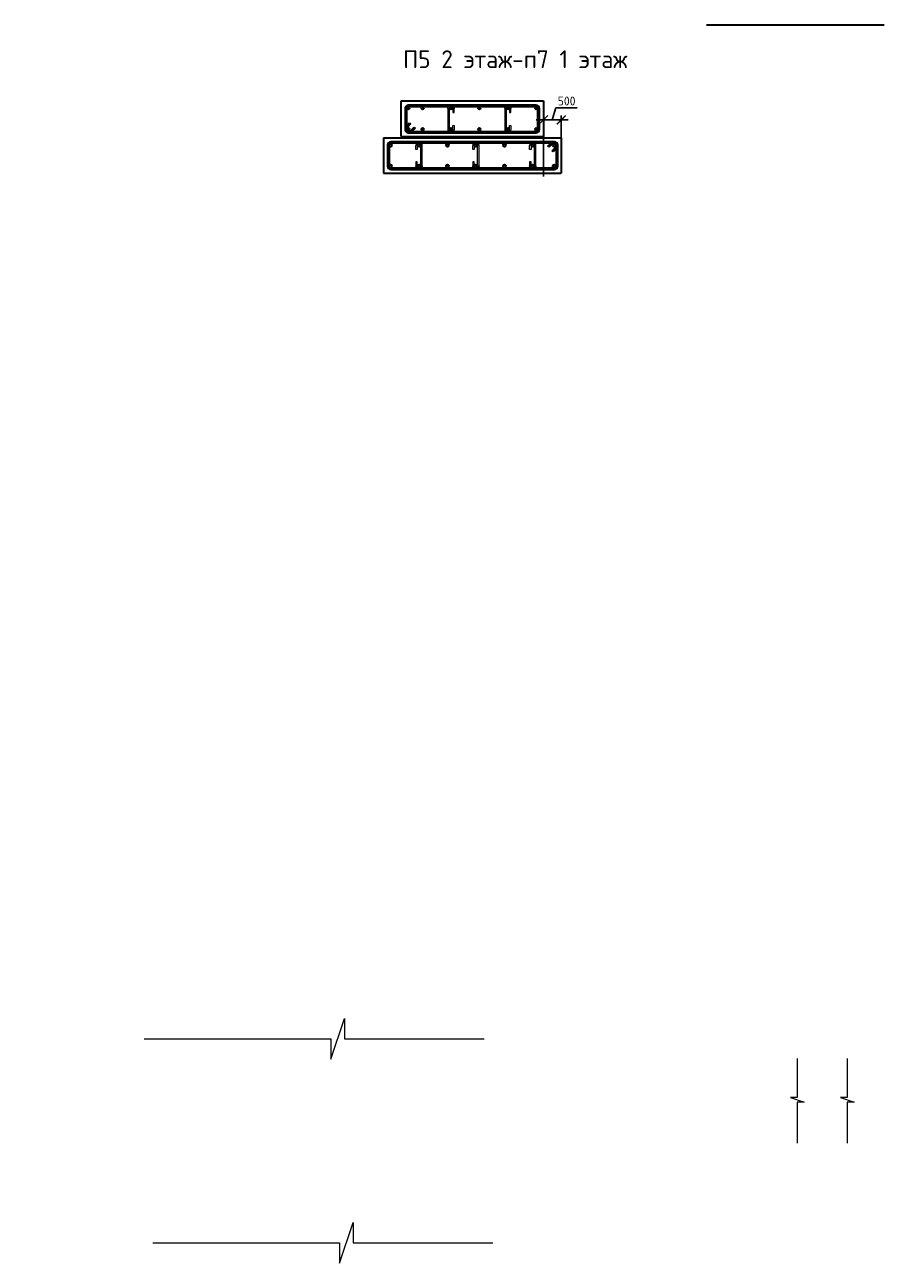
# Model space of a CAD drawing. Header units: millimetres. Extents: x 263826 to 1718326, y -423071 to 70137.
# Tile 14 of 256: x 358952 to 383137, y -216423 to -181582. Entities that reach past the tile are written whole.
import ezdxf

# ---------------------------------------------------------------- set-up
doc = ezdxf.new("R2010")
doc.units = ezdxf.units.MM
doc.linetypes.add('HIDDEN2', pattern=[4.7625, 3.175, -1.5875])
for name, color, linetype, lineweight in [('1 Стены', 3, 'Continuous', 30), ('Арм_шпильки', 143, 'Continuous', 18), ('Армирование', 3, 'Continuous', 40), ('Узлы', 7, 'Continuous', 0)]:
    doc.layers.add(name, color=color, linetype=linetype, lineweight=lineweight)
doc.layers.add('Колонна_ бетон', color=7, linetype='Continuous', lineweight=50, true_color=0xb4b496)
doc.styles.add('GOST 2.304', font='CS_Gost2304.shx')
doc.styles.add('GOST-2.304_Type-B', font='GOST_Common.ttf')
doc.dimstyles.new('СПДС', dxfattribs={"dimscale": 100, "dimtxt": 2.5, "dimasz": 2.5, "dimexe": 1.25, "dimexo": 0, "dimtad": 1, "dimdec": 0, "dimtxsty": 'GOST-2.304_Type-B', "dimblk": 'ARCHTICK', "dimcen": 2.5, "dimdle": 2, "dimadec": 0, "dimazin": 2, "dimtfac": 0.75, "dimtdec": 0, "dimtmove": 1, "dimatfit": 3, "dimfxl": 1, "dimtolj": 1, "dimarcsym": 1})

# ---------------------------------------------------------------- blocks, each defined once
blk = doc.blocks.new('*U406')
at = {"color": 0, "linetype": 'ByBlock', "lineweight": -2}
for p, q in [((-10, 921.9), (-10, 12.5)), ((-10, 914.9), (-10, 921.9)), ((22, 873.5), (-3.4, 899)), ((0, 914.9), (0, 921.9)), ((0, 895.6), (0, 12.5)), ((3.7, 906), (29.1, 880.6)), ((162.8, 944.4), (12.5, 944.4)), ((162.8, 934.4), (12.5, 934.4)), ((29.1, 880.6), (22, 873.5)), ((53.8, 905.3), (28.3, 930.7)), ((38.8, 934.4), (60.9, 912.3)), ((60.9, 912.3), (53.8, 905.3)), ((175.3, 12.5), (175.3, 921.9)), ((185.3, 12.5), (185.3, 921.9)), ((12.5, 0), (162.8, 0)), ((12.5, -10), (162.8, -10))]:
    blk.add_line(p, q, dxfattribs=at)
for centre, radius, start, end in [((12.5, 921.9), 22.5, 90, 180), ((12.5, 914.9), 22.5, 180, 225), ((12.5, 921.9), 12.5, 90, 180), ((12.5, 914.9), 12.5, 180, 225), ((19.5, 921.9), 12.5, 45, 90), ((162.8, 921.9), 22.5, 0, 90), ((162.8, 921.9), 12.5, 0, 90), ((12.5, 12.5), 22.5, 180, 270), ((12.5, 12.5), 12.5, 180, 270), ((162.8, 12.5), 12.5, 270, 0), ((162.8, 12.5), 22.5, 270, 0)]:
    blk.add_arc(centre, radius, start, end, dxfattribs=at)
at = {"style": 'GOST 2.304', "oblique": 15, "flags": 9}
for tag, p in [('ДИАМЕТР', (-52.8, -63)), ('КЛАСС', (-53, -68.7)), ('ДЛИНА', (-52.5, -73.8)), ('ПОЗИЦИЯ', (-52.3, -58)), ('МАССА', (-52.3, -78.3))]:
    blk.add_attdef(tag, p, '', height=2.5, dxfattribs=at)
blk = doc.blocks.new('*U407')
for p, q in [((-8, 0), (-7.4, 4.7)), ((-7.4, 4.7), (-5.6, 9)), ((-5.6, 9), (-2.7, 12.7)), ((-2.7, 12.7), (1, 15.6)), ((1, 15.6), (5.3, 17.4)), ((5.3, 17.4), (10, 18)), ((34, 18), (10, 18)), ((10, 10), (34, 10)), ((34, 10), (34, 18)), ((108.4, 18), (132.4, 18)), ((108.4, 10), (108.4, 18)), ((132.4, 10), (108.4, 10)), ((137, 17.4), (132.4, 18)), ((141.4, 15.6), (137, 17.4)), ((145.1, 12.7), (141.4, 15.6)), ((148, 9), (145.1, 12.7)), ((149.8, 4.7), (148, 9)), ((150.4, 0), (149.8, 4.7)), ((149.8, -4.7), (150.4, 0)), ((-7.4, -4.7), (-8, 0)), ((-5.6, -9), (-7.4, -4.7)), ((-2.7, -12.7), (-5.6, -9)), ((1, -15.6), (-2.7, -12.7)), ((5.3, -17.4), (1, -15.6)), ((10, -18), (5.3, -17.4)), ((10, -18), (132.4, -18)), ((132.4, -18), (137, -17.4)), ((137, -17.4), (141.4, -15.6)), ((141.4, -15.6), (145.1, -12.7)), ((145.1, -12.7), (148, -9)), ((148, -9), (149.8, -4.7))]:
    blk.add_line(p, q)
at = {"color": 0, "linetype": 'ByBlock', "lineweight": -2}
for p, q in [((0, 0), (0.3, 2.6)), ((0.3, 2.6), (1.3, 5)), ((1.3, 5), (2.9, 7.1)), ((2.9, 7.1), (5, 8.7)), ((5, 8.7), (7.4, 9.7)), ((7.4, 9.7), (10, 10)), ((135, 9.7), (132.4, 10)), ((137.4, 8.7), (135, 9.7)), ((139.5, 7.1), (137.4, 8.7)), ((141.1, 5), (139.5, 7.1)), ((142.1, 2.6), (141.1, 5)), ((142.4, 0), (142.1, 2.6)), ((142.1, -2.6), (142.4, 0)), ((0.3, -2.6), (0, 0)), ((1.3, -5), (0.3, -2.6)), ((2.9, -7.1), (1.3, -5)), ((5, -8.7), (2.9, -7.1)), ((7.4, -9.7), (5, -8.7)), ((10, -10), (7.4, -9.7)), ((10, -10), (132.4, -10)), ((132.4, -10), (135, -9.7)), ((135, -9.7), (137.4, -8.7)), ((137.4, -8.7), (139.5, -7.1)), ((139.5, -7.1), (141.1, -5)), ((141.1, -5), (142.1, -2.6))]:
    blk.add_line(p, q, dxfattribs=at)
at = {"style": 'GOST 2.304', "oblique": 15, "flags": 9}
for tag, p in [('ДИАМЕТР', (117.8, -62.2)), ('ДЛИНА', (118.1, -72.5)), ('ПОЗИЦИЯ', (118, -56.6)), ('КЛАСС', (118, -67.8)), ('МАССА', (118.7, -78.2))]:
    blk.add_attdef(tag, p, '', height=2.5, dxfattribs=at)
blk = doc.blocks.new('*U2406')
at = {"color": 0, "linetype": 'ByBlock', "lineweight": -2}
for p, q in [((-10, 1176.4), (-10, 12.5)), ((-10, 1169.4), (-10, 1176.4)), ((22, 1128), (-3.4, 1153.5)), ((0, 1169.4), (0, 1176.4)), ((0, 1150.1), (0, 12.5)), ((3.7, 1160.6), (29.1, 1135.1)), ((163.3, 1198.9), (12.5, 1198.9)), ((163.3, 1188.9), (12.5, 1188.9)), ((53.8, 1159.8), (28.3, 1185.2)), ((38.8, 1188.9), (60.9, 1166.9)), ((60.9, 1166.9), (53.8, 1159.8)), ((175.8, 12.5), (175.8, 1176.4)), ((185.8, 12.5), (185.8, 1176.4)), ((29.1, 1135.1), (22, 1128)), ((12.5, 0), (163.3, 0)), ((12.5, -10), (163.3, -10))]:
    blk.add_line(p, q, dxfattribs=at)
for centre, radius, start, end in [((12.5, 1176.4), 22.5, 90, 180), ((12.5, 1169.4), 22.5, 180, 225), ((12.5, 1176.4), 12.5, 90, 180), ((12.5, 1169.4), 12.5, 180, 225), ((19.5, 1176.4), 12.5, 45, 90), ((163.3, 1176.4), 22.5, 0, 90), ((163.3, 1176.4), 12.5, 0, 90), ((12.5, 12.5), 22.5, 180, 270), ((12.5, 12.5), 12.5, 180, 270), ((163.3, 12.5), 12.5, 270, 0), ((163.3, 12.5), 22.5, 270, 0)]:
    blk.add_arc(centre, radius, start, end, dxfattribs=at)
at = {"style": 'GOST 2.304', "oblique": 15, "flags": 9}
for tag, p in [('ДИАМЕТР', (-52.8, -63)), ('КЛАСС', (-53, -68.7)), ('ДЛИНА', (-52.5, -73.8)), ('ПОЗИЦИЯ', (-52.3, -58)), ('МАССА', (-52.3, -78.3))]:
    blk.add_attdef(tag, p, '', height=2.5, dxfattribs=at)
blk = doc.blocks.new('*U2407')
for p, q in [((-8, 0), (-7.4, 4.7)), ((-7.4, 4.7), (-5.6, 9)), ((-5.6, 9), (-2.7, 12.7)), ((-2.7, 12.7), (1, 15.6)), ((1, 15.6), (5.3, 17.4)), ((5.3, 17.4), (10, 18)), ((34, 18), (10, 18)), ((10, 10), (34, 10)), ((34, 10), (34, 18)), ((104.5, 18), (128.5, 18)), ((104.5, 10), (104.5, 18)), ((128.5, 10), (104.5, 10)), ((133.2, 17.4), (128.5, 18)), ((137.5, 15.6), (133.2, 17.4)), ((141.2, 12.7), (137.5, 15.6)), ((144.1, 9), (141.2, 12.7)), ((145.9, 4.7), (144.1, 9)), ((146.5, 0), (145.9, 4.7)), ((145.9, -4.7), (146.5, 0)), ((-7.4, -4.7), (-8, 0)), ((-5.6, -9), (-7.4, -4.7)), ((-2.7, -12.7), (-5.6, -9)), ((1, -15.6), (-2.7, -12.7)), ((5.3, -17.4), (1, -15.6)), ((10, -18), (5.3, -17.4)), ((10, -18), (128.5, -18)), ((128.5, -18), (133.2, -17.4)), ((133.2, -17.4), (137.5, -15.6)), ((137.5, -15.6), (141.2, -12.7)), ((141.2, -12.7), (144.1, -9)), ((144.1, -9), (145.9, -4.7))]:
    blk.add_line(p, q)
at = {"color": 0, "linetype": 'ByBlock', "lineweight": -2}
for p, q in [((0, 0), (0.3, 2.6)), ((0.3, 2.6), (1.3, 5)), ((1.3, 5), (2.9, 7.1)), ((2.9, 7.1), (5, 8.7)), ((5, 8.7), (7.4, 9.7)), ((7.4, 9.7), (10, 10)), ((131.1, 9.7), (128.5, 10)), ((133.5, 8.7), (131.1, 9.7)), ((135.6, 7.1), (133.5, 8.7)), ((137.2, 5), (135.6, 7.1)), ((138.2, 2.6), (137.2, 5)), ((138.5, 0), (138.2, 2.6)), ((138.2, -2.6), (138.5, 0)), ((0.3, -2.6), (0, 0)), ((1.3, -5), (0.3, -2.6)), ((2.9, -7.1), (1.3, -5)), ((5, -8.7), (2.9, -7.1)), ((7.4, -9.7), (5, -8.7)), ((10, -10), (7.4, -9.7)), ((10, -10), (128.5, -10)), ((128.5, -10), (131.1, -9.7)), ((131.1, -9.7), (133.5, -8.7)), ((133.5, -8.7), (135.6, -7.1)), ((135.6, -7.1), (137.2, -5)), ((137.2, -5), (138.2, -2.6))]:
    blk.add_line(p, q, dxfattribs=at)
at = {"style": 'GOST 2.304', "oblique": 15, "flags": 9}
for tag, p in [('ДИАМЕТР', (117.8, -62.2)), ('ДЛИНА', (118.1, -72.5)), ('ПОЗИЦИЯ', (118, -56.6)), ('КЛАСС', (118, -67.8)), ('МАССА', (118.7, -78.2))]:
    blk.add_attdef(tag, p, '', height=2.5, dxfattribs=at)
blk = doc.blocks.new('_ArchTick')
at = {"color": 0, "linetype": 'ByBlock', "const_width": 0.15}
blk.add_lwpolyline([(-0.5, -0.5), (0.5, 0.5)], dxfattribs=at)
blk = doc.blocks.new('*D3409')
at = {"color": 0, "lineweight": -2, "transparency": 16777216}
for p, q in [((373796, -184258), (373899, -183914)), ((373899, -183914), (374499, -183914)), ((374246, -184258), (373346, -184258)), ((373546, -185846), (373546, -184133)), ((374046, -184760), (374046, -184133))]:
    blk.add_line(p, q, dxfattribs=at)
at = {"layer": 'DEFPOINTS', "color": 0, "transparency": 16777216}
for p in [(373546, -184258), (374046, -184760, 5980), (373546, -185846, 5980)]:
    blk.add_point(p, dxfattribs=at)
at = {"color": 0, "lineweight": -2, "transparency": 16777216, "xscale": 250, "yscale": 250, "zscale": 250, "rotation": 180}
blk.add_blockref('_ArchTick', (373546, -184258), dxfattribs=at)
at = {"color": 0, "lineweight": -2, "transparency": 16777216, "xscale": 250, "yscale": 250, "zscale": 250}
blk.add_blockref('_ArchTick', (374046, -184258), dxfattribs=at)
at = {"color": 0, "transparency": 16777216, "insert": (374199, -183727), "char_height": 250, "attachment_point": 5, "style": 'GOST-2.304_Type-B'}
blk.add_mtext('\\A1;500', dxfattribs=at)

msp = doc.modelspace()

# ---------------------------------------------------------------- linework, layer by layer
at = {"linetype": 'ByBlock', "lineweight": 18}
for points in [[(362314.14695, -210111.88231), (367566.14555, -210111.88231), (367566.14555, -210685.73775), (367948.71585, -209538.02686), (367948.71585, -210111.88231), (371883.66686, -210111.88231)], [(380690.84233, -210662.92004), (380690.84233, -211764.02105), (380499.55718, -211764.02105), (380882.12748, -211891.54449), (380690.84233, -211891.54449), (380690.84233, -213048.42005)], [(382096.76094, -210662.92004), (382096.76094, -211764.02105), (381905.47579, -211764.02105), (382288.04608, -211891.54449), (382096.76094, -211891.54449), (382096.76094, -213048.42005)], [(362558.03478, -215849.02148), (367810.03338, -215849.02148), (367810.03338, -216422.87692), (368192.60367, -215275.16603), (368192.60367, -215849.02148), (372127.55469, -215849.02148)]]:
    msp.add_lwpolyline(points, dxfattribs=at)
at = {"layer": '1 Стены', "color": 252, "lineweight": 0, "true_color": 0x939598}
for p, q in [((383136.61206, -181581.87771, 2879.99999), (378136.58765, -181581.87771, 2879.99999)), ((383137.17872, -181581.87949), (378137.20313, -181581.87949)), ((369046.955, -185760.3391, 5979.99999), (369046.955, -184960.3391, 5979.99999)), ((374046.93058, -184960.3391, 5979.99999), (374046.93058, -185760.3391, 5979.99999)), ((374046.93058, -185760.3391, 5979.99999), (369046.955, -185760.3391, 5979.99999))]:
    msp.add_line(p, q, dxfattribs=at)
at = {"layer": '1 Стены', "color": 252, "linetype": 'HIDDEN2', "lineweight": 0, "true_color": 0x939598}
msp.add_line((373064.39748, -183707.85951, 2879.99999), (373544.39748, -183707.85951, 2879.99999), dxfattribs=at)
at = {"layer": 'Армирование', "color": 3}
for centre, radius in [((369745.7485, -183922.34184, 2879.99999), 32), ((370145.7485, -183922.34184, 2879.99999), 32), ((370945.7485, -183922.34184, 2879.99999), 32), ((371745.7485, -183922.34184, 2879.99999), 32), ((372545.7485, -183922.34184, 2879.99999), 32), ((373345.7485, -183922.34184, 2879.99999), 32), ((369745.7485, -184524.18542, 2879.99999), 32), ((370145.7485, -184524.18542, 2879.99999), 32), ((370945.7485, -184524.18542, 2879.99999), 32), ((371745.7485, -184524.18542, 2879.99999), 32), ((372545.7485, -184524.18542, 2879.99999), 32), ((373345.7485, -184524.18542, 2879.99999), 32), ((369246.955, -184966.95383, 5979.99999), 40), ((370046.955, -184966.95383, 5979.99999), 40), ((370846.955, -184966.95383, 5979.99999), 40), ((371646.955, -184966.95383, 5979.99999), 40), ((372446.955, -184966.95383, 5979.99999), 40), ((373246.955, -184966.95383, 5979.99999), 40), ((373846.955, -184966.95383, 5979.99999), 40), ((369246.955, -185560.3391, 5979.99999), 40), ((370046.955, -185560.3391, 5979.99999), 40), ((370846.955, -185560.3391, 5979.99999), 40), ((371646.955, -185560.3391, 5979.99999), 40), ((372446.955, -185560.3391, 5979.99999), 40), ((373246.955, -185560.3391, 5979.99999), 40), ((373846.955, -185560.3391, 5979.99999), 40)]:
    msp.add_circle(centre, radius, dxfattribs=at)
at = {"layer": 'Колонна_ бетон', "color": 180, "linetype": 'Continuous', "lineweight": 35, "transparency": 33554687}
for p, q in [((378136.58765, -181581.87771, 2879.99999), (383136.58752, -181581.87771, 2879.99999)), ((369545.7485, -184723.26363, 2879.99999), (369545.7485, -183723.26363, 2879.99999)), ((369545.7485, -183723.26363, 2879.99999), (373545.7485, -183723.26363, 2879.99999)), ((373545.7485, -183723.26363, 2879.99999), (373545.7485, -184723.26363, 2879.99999)), ((369046.33951, -184760.33732, 8859.99998), (369046.33951, -185760.33732, 8859.99998)), ((369046.33951, -184760.33732, 8859.99998), (374046.33938, -184760.33732, 8859.99998)), ((369545.7485, -184723.26363, 2879.99999), (373545.7485, -184723.26363, 2879.99999)), ((374046.33938, -184760.33732, 8859.99998), (374046.33938, -185760.33732, 8859.99998)), ((369046.33951, -185760.33732, 8859.99998), (374046.33938, -185760.33732, 8859.99998))]:
    msp.add_line(p, q, dxfattribs=at)

# ---------------------------------------------------------------- block references
at = {"lineweight": 30, "xscale": 3.959999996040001, "yscale": 3.959999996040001, "zscale": 3.959999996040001}
for name, p, rotation in [('*U406', (373393.40727, -184581.95787), 89.99999999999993), ('*U2406', (369203.00378, -184913.47349, 5979.99999), 269.9999999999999)]:
    msp.add_blockref(name, p, dxfattribs=dict(at, rotation=rotation))
at = {"layer": 'Арм_шпильки', "color": 3, "xscale": 4.875, "yscale": 4.875, "zscale": 4.875}
for name, p, rotation in [('*U407', (370945.7485, -183887.80242), 269.9999999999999), ('*U407', (372545.7485, -183887.80242), 269.9999999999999), ('*U2407', (370046.955, -185602.13994, 5979.99999), 89.99999999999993), ('*U2407', (371646.955, -185602.13994, 5979.99999), 89.99999999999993), ('*U2407', (373246.955, -185602.13994, 5979.99999), 89.99999999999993)]:
    msp.add_blockref(name, p, dxfattribs=dict(at, rotation=rotation))

# ---------------------------------------------------------------- texts
at = {"layer": 'Узлы', "color": 1, "linetype": 'Continuous', "lineweight": 0, "style": 'GOST-2.304_Type-B'}
msp.add_text('П5 2 этаж-п7 1 этаж', height=500, dxfattribs=at).set_placement((369599.95055, -182800.39112, 2879.99999))

# ---------------------------------------------------------------- dimensions: what is measured, and where the dimension line sits
at = {"color": 1}
dim = msp.add_linear_dim(base=(373546.33938, -184258.22759, 2879.99999), p1=(374046.33938, -184760.33732, 8859.99998), p2=(373546.33938, -185845.67593, 8859.99998), dimstyle='СПДС', dxfattribs=at)
dim.commit()
dim.dimension.update_dxf_attribs({"geometry": '*D3409', "text_midpoint": (373961.96438, -183726.97759, 2879.99999)})

doc.saveas('drawing.dxf')
